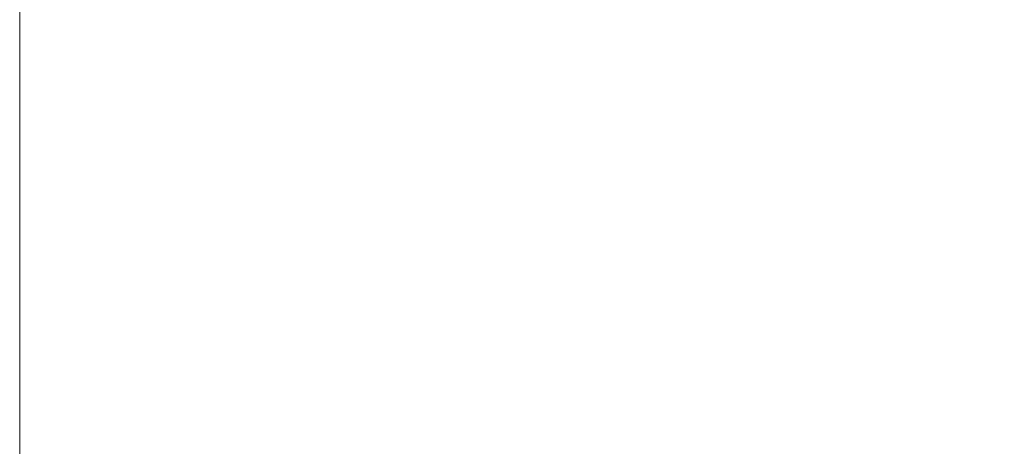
# Model space of a CAD drawing. Header units: centimetres. Extents: x -17.4 to 18.6, y -72.7 to -70.7.
# Tile 4 of 256: x -17.41892 to -17.41453, y -71.22212 to -71.22021. Entities that reach past the tile are written whole.
import ezdxf

# ---------------------------------------------------------------- set-up
doc = ezdxf.new("R2010")
doc.units = ezdxf.units.CM
doc.header["$LTSCALE"] = 2.54
doc.layers.add('Lucido design-1', color=7, linetype='Continuous')

# ---------------------------------------------------------------- blocks, each defined once
blk = doc.blocks.new('Gruppo-7-1')
at = {"color": 178, "linetype": 'Continuous', "lineweight": 9}
for points, invisible_edges in [([(-17.4189198, -71.2900716, -1972.3097491), (-17.4189198, -71.2197152, -1972.3175337), (-17.4189198, -71.2193835, -1972.3175704), (-17.4189198, -71.2900716, -1972.3097491)], 12), ([(-17.4189198, -71.2201609, -1972.5371827), (-17.4189198, -71.2900716, -1972.3097491), (-17.4189198, -71.2193835, -1972.3175704), (-17.4189198, -71.2201609, -1972.5371827)], 15), ([(-17.4189198, -71.2201609, -1972.5371827), (-17.4189198, -72.6701609, -1972.5371827), (-17.4189198, -71.2900716, -1972.3097491), (-17.4189198, -71.2201609, -1972.5371827)], 14)]:
    blk.add_3dface(points, dxfattribs=dict(at, invisible_edges=invisible_edges))
for points in [[(18.5810802, -71.2197152, -1972.3175337), (-17.4189198, -71.2197152, -1972.3175337), (-17.4189198, -71.2900716, -1972.3097491), (18.5810802, -71.2900716, -1972.3097491)], [(18.5810802, -72.6701609, -1972.5371827), (-17.4189198, -72.6701609, -1972.5371827), (-17.4189198, -71.2201609, -1972.5371827), (18.5810802, -71.2201609, -1972.5371827)]]:
    blk.add_3dface(points, dxfattribs=at)
blk = doc.blocks.new('Gruppo-8-1')
at = {"color": 1}
blk.add_blockref('Gruppo-7-1', (0, 0), dxfattribs=at)

msp = doc.modelspace()

# ---------------------------------------------------------------- block references
at = {"layer": 'Lucido design-1', "color": 1, "true_color": 0xff0000}
msp.add_blockref('Gruppo-8-1', (0, 0), dxfattribs=at)

doc.saveas('drawing.dxf')
